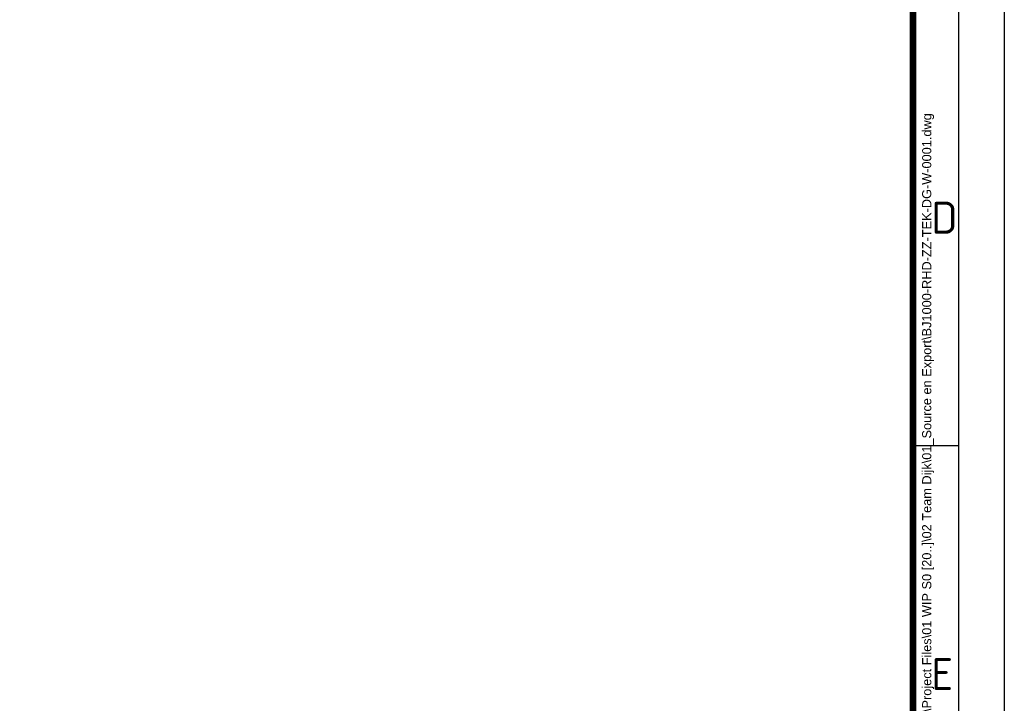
# Paper-space layout 'A3-A4' of a CAD drawing. Header units: metres. Extents: x 2915 to 3335, y 10 to 307.
# Tile 9 of 10: x 3228 to 3335, y 81 to 156. Entities that reach past the tile are written whole.
import ezdxf
from ezdxf.enums import TextEntityAlignment as Align

# ---------------------------------------------------------------- set-up
doc = ezdxf.new("R2010")
doc.units = ezdxf.units.M
doc.layers.get('0').update_dxf_attribs({"lineweight": 25})
doc.layers.get('Defpoints').update_dxf_attribs({"lineweight": 25})
for name, color, linetype, lineweight in [('X-XX-AL-ONDERHOEK', 7, 'Continuous', 25), ('X-XX-AL-TEKENBLAD-S', 7, 'Continuous', 25), ('X-XX-AL-TEKENBLAD_KADER-G', 7, 'Continuous', 25), ('X-XX-AL-TEKENBLAD_KADER_ROOSTERVERDELING-G', 7, 'Continuous', 25), ('X-XX-AL-TEKENBLAD_KADER_ROOSTERVERDELING-T35', 7, 'Continuous', 35), ('X-XX-AL-TEKENBLAD_TITELBLOK-S', 7, 'Continuous', 25)]:
    doc.layers.add(name, color=color, linetype=linetype, lineweight=lineweight)
doc.styles.add('NLCS-ISO', font='NLCS-ISO.ttf')
doc.styles.add('RHTITLEBLOCK', font='arial.ttf')
doc.styles.add('RHTITLEBLOCK2', font='ariblk.ttf')

# ---------------------------------------------------------------- blocks, each defined once
blk = doc.blocks.new('SAL-TEKENBLAD_A3-SO')
at = {"layer": 'X-XX-AL-TEKENBLAD_KADER-G'}
blk.add_line((420, 0), (420, 297), dxfattribs=at)
at = {"layer": 'X-XX-AL-TEKENBLAD_KADER-G', "const_width": 0.7, "flags": 128}
blk.add_lwpolyline([(20, 10), (410, 10), (410, 287), (20, 287)], close=True, dxfattribs=at)
at = {"layer": 'X-XX-AL-TEKENBLAD_KADER_ROOSTERVERDELING-G'}
for p, q in [((415, 5), (415, 292)), ((415, 98.5), (410, 98.5))]:
    blk.add_line(p, q, dxfattribs=at)
at = {"layer": 'X-XX-AL-TEKENBLAD_KADER_ROOSTERVERDELING-T35', "lineweight": 35, "style": 'NLCS-ISO'}
for s, p in [('D', (412, 123.5)), ('E', (412, 73.5))]:
    blk.add_text(s, height=3.5, dxfattribs=at).set_placement(p, align=Align.MIDDLE_LEFT)
blk = doc.blocks.new('*U101')
at = {"layer": 'X-XX-AL-TEKENBLAD-S'}
blk.add_blockref('SAL-TEKENBLAD_A3-SO', (-420, 0), dxfattribs=at)
blk = doc.blocks.new('*U99')
at = {"layer": 'Defpoints', "style": 'RHTITLEBLOCK', "flags": 2}
blk.add_attdef('NL_META_DOCUMENTSOORT', (-168.2, -2.3), '', height=1.8, dxfattribs=at)
at = {"layer": 'X-XX-AL-ONDERHOEK', "style": 'RHTITLEBLOCK'}
for tag, p, height in [('CLIENT01', (-176.4, 36.5), 2.5), ('NL_META_PROJECTOMSCHRIJVING', (-86.4, 36.5), 2.5), ('CLIENT02', (-176.4, 32), 2.5), ('NL_META_PROJECTOMSCHRIJVING_02', (-86.4, 32), 2.5), ('NL_META_TEKENINGOMSCHRIJVING', (-176.4, 21.5), 2.5), ('NL_META_TEKENINGOMSCHRIJVING_02', (-176.4, 17), 2.5), ('NL_META_DOCUMENTSTATUS', (-58.4, 13.5), 2.5), ('NL_META_REVISIE', (-17.23, 13.5), 2.5), ('NL_META_TEKENINGOMSCHRIJVING_03', (-176.4, 12.5), 2.5), ('NL_META_ID_NUMMER', (-58.4, 2), 3.4), ('NL_META_TEKENBLADFORMAAT', (-176.4, 2.15), 2.5), ('SCALE', (-148.4, 2.15), 2.5), ('FASE', (-115.4, 2), 2.5)]:
    blk.add_attdef(tag, p, '', height=height, dxfattribs=at)
blk.add_attdef('FILENAME', text='', height=1, rotation=90, dxfattribs=at).set_placement((1.5, 13), align=Align.MIDDLE_LEFT)
at = {"layer": 'X-XX-AL-ONDERHOEK', "style": 'RHTITLEBLOCK2'}
blk.add_attdef('NL_META_EIGENAAR', text='', height=1, dxfattribs=at).set_placement((-64.5, 14.44), align=Align.RIGHT)
at = {"layer": 'X-XX-AL-ONDERHOEK', "style": 'RHTITLEBLOCK'}
for tag, p in [('NL_META_BLADNUMMER', (-78.5, 2)), ('NL_META_AANTAL_BLADEN', (-67.5, 2))]:
    blk.add_attdef(tag, text='', height=2.5, dxfattribs=at).set_placement(p, align=Align.CENTER)

psp = doc.layouts.new('A3-A4')

# ---------------------------------------------------------------- block references
psp.add_blockref('*U101', (3335.48, 10.37))
at = {"layer": 'X-XX-AL-TEKENBLAD_TITELBLOK-S'}
ref = psp.add_blockref('*U99', (3325.48, 20.37), dxfattribs=at)
ref.add_attrib('FILENAME', 'C:\\Users\\923315\\DC\\ACCDocs\\Royal HaskoningDHV EU\\BJ1000-PU-Well\\Project Files\\01 WIP S0 [20..]\\02 Team Dijk\\01_Source en Export\\BJ1000-RHD-ZZ-TEK-DG-W-0001.dwg', dxfattribs={"layer": 'X-XX-AL-ONDERHOEK', "height": 1, "rotation": 90, "style": 'RHTITLEBLOCK'}).set_placement((3326.98, 33.37), align=Align.MIDDLE_LEFT)

doc.saveas('drawing.dxf')
